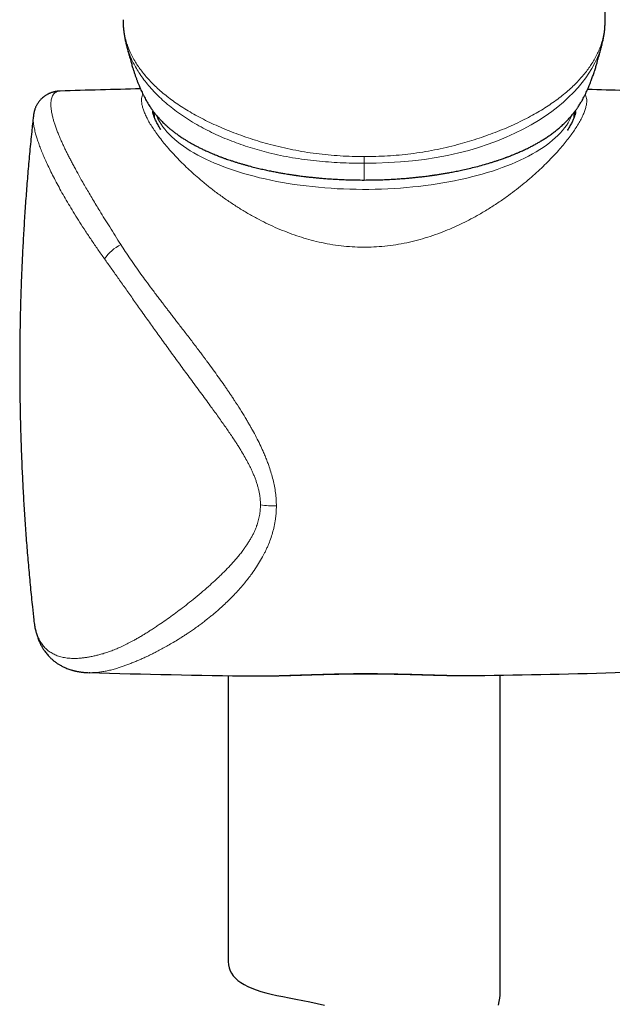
# Model space of a CAD drawing. Header units: millimetres. Extents: x 8 to 1132, y 12 to 2282.
# Tile 42 of 53: x 576 to 608, y 1904 to 1958. Entities that reach past the tile are written whole.
import ezdxf

# ---------------------------------------------------------------- set-up
doc = ezdxf.new("R2010")
doc.units = ezdxf.units.MM

msp = doc.modelspace()

# ---------------------------------------------------------------- linework, layer by layer
at = {"color": 7, "linetype": 'Continuous', "lineweight": 30}
for p, q in [((608.005, 1958.27), (608.005, 1958.274)), ((581.595, 1956.892), (581.594, 1956.898)), ((607.829, 1956.898), (607.828, 1956.893)), ((577.947, 1954.335), (577.944, 1954.335)), ((583.049, 1953.236), (583.049, 1953.233)), ((576.466, 1952.948), (576.467, 1952.952)), ((583.113, 1953.177), (583.125, 1952.919)), ((606.296, 1952.885), (606.31, 1953.177)), ((576.489, 1925.161), (576.491, 1925.149)), ((587.211, 1922.09), (587.211, 1906.311)), ((600.351, 1922.089), (600.463, 1922.088)), ((602.211, 1904.466), (602.211, 1922.112))]:
    msp.add_line(p, q, dxfattribs=at)
at = {"color": 8, "linetype": 'Continuous', "lineweight": 0}
for p, q in [((583.048, 1953.264), (583.049, 1953.236)), ((606.373, 1953.201), (606.372, 1953.26))]:
    msp.add_line(p, q, dxfattribs=at)
at = {"color": 8, "linetype": 'Continuous', "lineweight": 0, "flags": 128}
for points in [[(607.828, 1956.893), (607.8, 1956.779), (607.705, 1956.489), (607.587, 1956.193), (607.444, 1955.891), (607.274, 1955.584), (607.114, 1955.327), (606.934, 1955.067), (606.734, 1954.805), (606.509, 1954.535), (606.262, 1954.265), (605.993, 1953.997), (605.702, 1953.732), (605.391, 1953.47), (605.06, 1953.215), (604.701, 1952.96), (604.322, 1952.713), (603.926, 1952.477), (603.484, 1952.237), (603.025, 1952.01), (602.552, 1951.795), (602.066, 1951.595), (601.55, 1951.403), (601.023, 1951.226), (600.487, 1951.066), (599.943, 1950.924), (599.313, 1950.782), (598.676, 1950.663), (598.034, 1950.564), (597.387, 1950.486), (596.721, 1950.427), (596.052, 1950.387), (595.382, 1950.364), (594.711, 1950.357), (594.711, 1950.357), (594.711, 1950.357)], [(606.176, 1953.007), (606.117, 1952.872), (606.044, 1952.728), (605.961, 1952.584), (605.868, 1952.442), (605.764, 1952.301), (605.651, 1952.161), (605.527, 1952.023), (605.394, 1951.886), (605.251, 1951.751), (605.099, 1951.619), (604.937, 1951.488), (604.766, 1951.359), (604.586, 1951.232), (604.397, 1951.108), (604.2, 1950.986), (603.993, 1950.867), (603.779, 1950.75), (603.556, 1950.636), (603.325, 1950.525), (603.086, 1950.418), (602.84, 1950.313), (602.586, 1950.211), (602.326, 1950.113), (602.058, 1950.018), (601.784, 1949.926), (601.503, 1949.838), (601.217, 1949.753), (600.924, 1949.673), (600.626, 1949.596), (600.322, 1949.522), (600.013, 1949.453), (599.7, 1949.388), (599.382, 1949.326), (599.06, 1949.269), (598.734, 1949.216), (598.404, 1949.167), (598.071, 1949.122), (597.735, 1949.081), (597.396, 1949.045), (597.055, 1949.013), (596.711, 1948.986), (596.366, 1948.962), (596.019, 1948.944), (595.672, 1948.929), (595.323, 1948.919), (594.973, 1948.914), (594.624, 1948.913), (594.275, 1948.916), (593.925, 1948.924), (593.577, 1948.936), (593.23, 1948.952), (592.884, 1948.973), (592.539, 1948.999), (592.197, 1949.029), (591.857, 1949.063), (591.519, 1949.101), (591.185, 1949.144), (590.853, 1949.191), (590.525, 1949.242), (590.201, 1949.297), (589.881, 1949.356), (589.565, 1949.42), (589.254, 1949.487), (588.948, 1949.558), (588.647, 1949.634), (588.352, 1949.713), (588.062, 1949.795), (587.778, 1949.881), (587.501, 1949.971), (587.23, 1950.065), (586.966, 1950.161), (586.709, 1950.261), (586.459, 1950.365), (586.216, 1950.471), (585.981, 1950.581), (585.755, 1950.693), (585.536, 1950.808), (585.325, 1950.926), (585.123, 1951.047), (584.93, 1951.17), (584.745, 1951.295), (584.57, 1951.423), (584.403, 1951.553), (584.246, 1951.685), (584.099, 1951.819), (583.961, 1951.954), (583.832, 1952.092), (583.714, 1952.231), (583.605, 1952.371), (583.507, 1952.513), (583.419, 1952.656), (583.34, 1952.8), (583.273, 1952.945), (583.249, 1953)], [(594.711, 1950.723), (594.711, 1950.674), (594.711, 1950.625), (594.711, 1950.577), (594.711, 1950.53), (594.711, 1950.485), (594.711, 1950.441), (594.711, 1950.398), (594.711, 1950.357)]]:
    msp.add_lwpolyline(points, dxfattribs=at)
at = {"color": 7, "linetype": 'Continuous', "lineweight": 30, "flags": 128}
for points in [[(587.212, 1906.311), (587.223, 1906.141), (587.257, 1905.973), (587.315, 1905.812), (587.392, 1905.666), (587.49, 1905.528), (587.607, 1905.397), (587.749, 1905.271), (587.911, 1905.152), (588.093, 1905.041), (588.293, 1904.939), (588.512, 1904.843), (588.748, 1904.755), (589.009, 1904.671), (589.287, 1904.592), (589.583, 1904.518), (589.896, 1904.448), (590.226, 1904.38), (590.569, 1904.313), (590.939, 1904.243), (591.323, 1904.17), (591.718, 1904.092), (592.119, 1904.007), (592.526, 1903.912)], [(602.116, 1903.917), (602.168, 1904.107), (602.201, 1904.291), (602.211, 1904.466), (602.211, 1904.466)]]:
    msp.add_lwpolyline(points, dxfattribs=at)
at = {"color": 7, "linetype": 'Continuous', "lineweight": 30}
for centre, start, end in [((593.981, 1454.593), 91.33033, 91.83775), ((593.981, 1454.593), 88.26968, 88.50399), ((593.981, 2422.044), 270.78721, 271.73032), ((593.981, 2422.044), 268.34483, 269.3822)]:
    msp.add_arc(centre, 500, start, end, dxfattribs=at)
at = {"color": 8, "linetype": 'Continuous', "lineweight": 0}
for centre, radius, start, end in [((582.411, 1943.707), 2.439, 117.4549, 145.8714), ((589.887, 1938.297), 6.849, 262.4877, 269.8575)]:
    msp.add_arc(centre, radius, start, end, dxfattribs=at)
at = {"color": 7, "linetype": 'Continuous', "lineweight": 30}
for points, knots in [([(608.009, 1958.274), (608.008, 1958.801), (608.007, 1960.084), (608.003, 1962.107), (607.997, 1964.331), (607.99, 1966.503), (607.983, 1968.624), (607.974, 1970.694), (607.965, 1972.727), (607.954, 1974.734), (607.943, 1976.717), (607.931, 1978.674), (607.919, 1980.591), (607.906, 1982.469), (607.893, 1984.308), (607.879, 1986.107), (607.865, 1987.867), (607.851, 1989.588), (607.837, 1991.27), (607.822, 1992.913), (607.807, 1994.517), (607.793, 1996.083), (607.778, 1997.609), (607.764, 1999.057), (607.75, 2000.429), (607.737, 2001.727), (607.723, 2002.992), (607.71, 2004.225), (607.697, 2005.426), (607.684, 2006.63), (607.671, 2007.833), (607.658, 2009.034), (607.644, 2010.198), (607.632, 2011.324), (607.619, 2012.412), (607.607, 2013.463), (607.595, 2014.45), (607.584, 2015.376), (607.574, 2016.241), (607.564, 2017.076), (607.554, 2017.879), (607.545, 2018.652), (607.535, 2019.472), (607.524, 2020.346), (607.512, 2021.285), (607.501, 2022.225), (607.489, 2023.171), (607.477, 2024.125), (607.465, 2025.085), (607.453, 2026.052), (607.437, 2027.307), (607.417, 2028.854), (607.393, 2030.698), (607.369, 2032.564), (607.345, 2034.452), (607.32, 2036.361), (607.295, 2038.293), (607.274, 2039.922), (607.257, 2041.247), (607.244, 2042.263), (607.231, 2043.283), (607.218, 2044.309), (607.204, 2045.342), (607.191, 2046.37), (607.178, 2047.4), (607.165, 2048.437), (607.151, 2049.501), (607.137, 2050.592), (607.123, 2051.733), (607.108, 2052.925), (607.093, 2054.168), (607.077, 2055.44), (607.061, 2056.741), (607.045, 2058.071), (607.029, 2059.401), (607.014, 2060.732), (606.998, 2062.062), (606.983, 2063.416), (606.967, 2064.794), (606.952, 2066.195), (606.937, 2067.568), (606.927, 2068.472), (606.923, 2068.903)], [0, 0, 0, 0, 0.013504, 0.032863, 0.051916, 0.070661, 0.088772, 0.106583, 0.124095, 0.141306, 0.158558, 0.175495, 0.192116, 0.208422, 0.22441, 0.240081, 0.255434, 0.270468, 0.285183, 0.299579, 0.313655, 0.327411, 0.340847, 0.353961, 0.365701, 0.37717, 0.38837, 0.399299, 0.409958, 0.420346, 0.431371, 0.442073, 0.452452, 0.46251, 0.472245, 0.481657, 0.490748, 0.498797, 0.506575, 0.514082, 0.521318, 0.528283, 0.534977, 0.543527, 0.551962, 0.560471, 0.569053, 0.57771, 0.58644, 0.595245, 0.604122, 0.620752, 0.637633, 0.654767, 0.672152, 0.689788, 0.707676, 0.725813, 0.735221, 0.744695, 0.754235, 0.76384, 0.773511, 0.783307, 0.792815, 0.802598, 0.812654, 0.822985, 0.833589, 0.845135, 0.856989, 0.86915, 0.881618, 0.894394, 0.907476, 0.920092, 0.93298, 0.946141, 0.959573, 0.973278, 0.987255, 1, 1, 1, 1]), ([(581.414, 1958.273), (581.415, 1958.215), (581.415, 1958.087), (581.426, 1957.884), (581.445, 1957.668), (581.474, 1957.452), (581.511, 1957.238), (581.55, 1957.052), (581.581, 1956.936), (581.593, 1956.891)], [0, 0, 0, 0, 0.131375, 0.291223, 0.448813, 0.603637, 0.755928, 0.905927, 1, 1, 1, 1]), ([(607.83, 1956.892), (607.844, 1956.943), (607.875, 1957.064), (607.915, 1957.254), (607.95, 1957.461), (607.977, 1957.669), (607.996, 1957.878), (608.007, 1958.079), (608.008, 1958.208), (608.009, 1958.27)], [0, 0, 0, 0, 0.108987, 0.2553, 0.403421, 0.553557, 0.705919, 0.860718, 1, 1, 1, 1]), ([(581.59, 1956.897), (581.607, 1956.833), (581.642, 1956.697), (581.696, 1956.497), (581.747, 1956.307), (581.793, 1956.141), (581.834, 1955.999), (581.87, 1955.873), (581.905, 1955.757), (581.944, 1955.628), (581.99, 1955.481), (582.045, 1955.313), (582.093, 1955.172), (582.133, 1955.061), (582.16, 1954.985), (582.187, 1954.913), (582.216, 1954.836), (582.257, 1954.73), (582.31, 1954.6), (582.371, 1954.458), (582.429, 1954.329), (582.49, 1954.199), (582.554, 1954.069), (582.622, 1953.94), (582.685, 1953.825), (582.75, 1953.714), (582.818, 1953.603), (582.887, 1953.495), (582.942, 1953.413), (582.981, 1953.357), (583.009, 1953.317), (583.043, 1953.27), (583.085, 1953.212), (583.154, 1953.123), (583.24, 1953.015), (583.338, 1952.9), (583.428, 1952.8), (583.517, 1952.705), (583.607, 1952.614), (583.696, 1952.527), (583.793, 1952.437), (583.902, 1952.339), (584.032, 1952.229), (584.174, 1952.115), (584.33, 1951.997), (584.496, 1951.878), (584.665, 1951.764), (584.831, 1951.658), (584.988, 1951.562), (585.142, 1951.472), (585.301, 1951.384), (585.465, 1951.297), (585.638, 1951.208), (585.825, 1951.117), (586.001, 1951.036), (586.161, 1950.965), (586.298, 1950.905), (586.434, 1950.849), (586.56, 1950.798), (586.669, 1950.755), (586.761, 1950.72), (586.835, 1950.692), (586.903, 1950.667), (586.977, 1950.64), (587.071, 1950.606), (587.187, 1950.565), (587.327, 1950.517), (587.487, 1950.464), (587.662, 1950.409), (587.84, 1950.354), (588.017, 1950.302), (588.192, 1950.253), (588.41, 1950.193), (588.671, 1950.126), (588.972, 1950.054), (589.259, 1949.989), (589.533, 1949.931), (589.79, 1949.88), (590.029, 1949.835), (590.234, 1949.799), (590.406, 1949.77), (590.548, 1949.748), (590.675, 1949.728), (590.785, 1949.711), (590.866, 1949.7), (590.921, 1949.692), (590.965, 1949.685), (591.027, 1949.677), (591.117, 1949.664), (591.239, 1949.648), (591.393, 1949.629), (591.578, 1949.607), (591.787, 1949.583), (592.016, 1949.56), (592.265, 1949.536), (592.54, 1949.513), (592.842, 1949.491), (593.169, 1949.471), (593.519, 1949.454), (593.894, 1949.441), (594.294, 1949.432), (594.57, 1949.43), (594.711, 1949.43)], [0, 0, 0, 0, 0.012766, 0.026678, 0.038836, 0.049252, 0.057939, 0.0651, 0.071817, 0.078276, 0.087509, 0.096864, 0.106492, 0.111059, 0.11535, 0.119224, 0.123141, 0.128223, 0.136973, 0.145172, 0.152714, 0.159768, 0.168591, 0.17692, 0.184786, 0.191699, 0.200422, 0.208807, 0.215837, 0.219239, 0.222225, 0.226204, 0.231309, 0.237539, 0.250193, 0.26088, 0.270214, 0.279849, 0.290038, 0.299342, 0.308074, 0.319807, 0.332607, 0.346707, 0.361301, 0.376466, 0.39168, 0.405861, 0.418868, 0.431251, 0.443978, 0.457066, 0.469953, 0.484004, 0.499221, 0.508733, 0.51865, 0.528525, 0.537198, 0.544751, 0.550992, 0.555922, 0.559759, 0.564536, 0.570752, 0.578406, 0.587499, 0.598031, 0.609474, 0.620706, 0.631691, 0.642428, 0.652917, 0.671502, 0.689254, 0.706173, 0.721762, 0.736519, 0.750018, 0.762161, 0.770898, 0.778768, 0.785771, 0.791908, 0.796898, 0.799119, 0.800968, 0.804235, 0.80919, 0.815831, 0.824159, 0.834174, 0.845876, 0.857792, 0.871061, 0.885681, 0.90165, 0.918967, 0.937284, 0.956898, 0.977804, 1, 1, 1, 1]), ([(594.711, 1949.43), (594.856, 1949.431), (595.136, 1949.432), (595.542, 1949.441), (595.923, 1949.455), (596.276, 1949.473), (596.601, 1949.493), (596.898, 1949.515), (597.168, 1949.537), (597.411, 1949.56), (597.638, 1949.584), (597.845, 1949.607), (598.03, 1949.629), (598.183, 1949.648), (598.303, 1949.664), (598.39, 1949.676), (598.448, 1949.684), (598.489, 1949.69), (598.525, 1949.695), (598.568, 1949.701), (598.619, 1949.709), (598.719, 1949.723), (598.877, 1949.748), (599.091, 1949.782), (599.328, 1949.823), (599.585, 1949.871), (599.865, 1949.926), (600.177, 1949.991), (600.518, 1950.069), (600.887, 1950.16), (601.269, 1950.262), (601.586, 1950.355), (601.834, 1950.432), (602.003, 1950.487), (602.156, 1950.538), (602.286, 1950.583), (602.393, 1950.621), (602.478, 1950.651), (602.547, 1950.677), (602.616, 1950.703), (602.697, 1950.733), (602.797, 1950.772), (602.914, 1950.819), (603.048, 1950.873), (603.188, 1950.932), (603.361, 1951.008), (603.556, 1951.097), (603.766, 1951.199), (603.959, 1951.297), (604.14, 1951.394), (604.316, 1951.492), (604.489, 1951.594), (604.668, 1951.705), (604.854, 1951.828), (605.041, 1951.959), (605.22, 1952.093), (605.369, 1952.211), (605.49, 1952.314), (605.587, 1952.399), (605.68, 1952.483), (605.775, 1952.574), (605.865, 1952.663), (605.949, 1952.75), (606.026, 1952.834), (606.106, 1952.925), (606.194, 1953.029), (606.278, 1953.134), (606.348, 1953.227), (606.398, 1953.295), (606.437, 1953.35), (606.477, 1953.408), (606.524, 1953.478), (606.579, 1953.563), (606.636, 1953.653), (606.688, 1953.74), (606.742, 1953.834), (606.801, 1953.94), (606.869, 1954.069), (606.933, 1954.199), (606.994, 1954.329), (607.052, 1954.458), (607.113, 1954.6), (607.17, 1954.741), (607.218, 1954.866), (607.259, 1954.976), (607.298, 1955.083), (607.338, 1955.197), (607.377, 1955.312), (607.414, 1955.425), (607.45, 1955.535), (607.483, 1955.642), (607.514, 1955.745), (607.545, 1955.848), (607.577, 1955.957), (607.611, 1956.078), (607.65, 1956.215), (607.693, 1956.371), (607.74, 1956.545), (607.787, 1956.723), (607.818, 1956.842), (607.833, 1956.898)], [0, 0, 0, 0, 0.022587, 0.043838, 0.063748, 0.082315, 0.099535, 0.115136, 0.129435, 0.142432, 0.154124, 0.165825, 0.17584, 0.184168, 0.190809, 0.195326, 0.198489, 0.200329, 0.202091, 0.204416, 0.2073, 0.210563, 0.220936, 0.233367, 0.246206, 0.260689, 0.276747, 0.293858, 0.314524, 0.336417, 0.359535, 0.383879, 0.395207, 0.406461, 0.416399, 0.424899, 0.431962, 0.437587, 0.441775, 0.44593, 0.451397, 0.458176, 0.466266, 0.475667, 0.485942, 0.495868, 0.512971, 0.528657, 0.54293, 0.557482, 0.571586, 0.585429, 0.600435, 0.616897, 0.633899, 0.650561, 0.666685, 0.677091, 0.68665, 0.695985, 0.705536, 0.71609, 0.724746, 0.733099, 0.741463, 0.751198, 0.762468, 0.770202, 0.776109, 0.780224, 0.784508, 0.790089, 0.796459, 0.803489, 0.809932, 0.815207, 0.823073, 0.831403, 0.840225, 0.84728, 0.854822, 0.863021, 0.87177, 0.878625, 0.884004, 0.890125, 0.896607, 0.903047, 0.909355, 0.915505, 0.921719, 0.927493, 0.933475, 0.939697, 0.946925, 0.955533, 0.965344, 0.976507, 0.989028, 1, 1, 1, 1]), ([(577.946, 1954.336), (577.915, 1954.335), (577.858, 1954.332), (577.782, 1954.324), (577.723, 1954.315), (577.678, 1954.307), (577.638, 1954.299), (577.591, 1954.288), (577.535, 1954.273), (577.471, 1954.253), (577.408, 1954.231), (577.352, 1954.208), (577.303, 1954.185), (577.254, 1954.161), (577.201, 1954.132), (577.142, 1954.097), (577.086, 1954.059), (577.038, 1954.024), (577.002, 1953.994), (576.972, 1953.969), (576.942, 1953.942), (576.905, 1953.907), (576.858, 1953.858), (576.805, 1953.797), (576.751, 1953.728), (576.702, 1953.655), (576.659, 1953.584), (576.622, 1953.512), (576.591, 1953.444), (576.565, 1953.38), (576.547, 1953.328), (576.533, 1953.285), (576.521, 1953.247), (576.508, 1953.197), (576.493, 1953.131), (576.477, 1953.047), (576.469, 1952.984), (576.464, 1952.949)], [0, 0, 0, 0, 0.043441, 0.078915, 0.10637, 0.125769, 0.142145, 0.161575, 0.188431, 0.219412, 0.249139, 0.275049, 0.297492, 0.318181, 0.343637, 0.374257, 0.404227, 0.42879, 0.448515, 0.463399, 0.476767, 0.499441, 0.528178, 0.562936, 0.601666, 0.639793, 0.677131, 0.712274, 0.748008, 0.778706, 0.809837, 0.826077, 0.843522, 0.868776, 0.903328, 0.947101, 1, 1, 1, 1]), ([(583.502, 1952.211), (583.496, 1952.219), (583.463, 1952.269), (583.409, 1952.356), (583.341, 1952.471), (583.282, 1952.578), (583.229, 1952.68), (583.184, 1952.776), (583.145, 1952.866), (583.114, 1952.948), (583.089, 1953.021), (583.071, 1953.086), (583.058, 1953.14), (583.05, 1953.187), (583.047, 1953.219), (583.046, 1953.232), (583.046, 1953.236)], [0, 0, 0, 0, 0.016887, 0.10181, 0.185116, 0.266763, 0.34847, 0.431005, 0.512692, 0.593134, 0.671954, 0.748808, 0.823402, 0.895647, 0.970723, 1, 1, 1, 1]), ([(576.465, 1952.948), (576.434, 1952.663), (576.364, 1952.015), (576.265, 1951.004), (576.167, 1949.914), (576.079, 1948.823), (576, 1947.731), (575.931, 1946.638), (575.871, 1945.544), (575.82, 1944.45), (575.779, 1943.355), (575.748, 1942.26), (575.726, 1941.165), (575.713, 1940.07), (575.71, 1938.975), (575.716, 1937.879), (575.732, 1936.785), (575.757, 1935.69), (575.792, 1934.596), (575.836, 1933.503), (575.89, 1932.411), (575.953, 1931.319), (576.026, 1930.228), (576.107, 1929.139), (576.199, 1928.051), (576.299, 1926.964), (576.396, 1926), (576.463, 1925.4), (576.49, 1925.161)], [0, 0, 0, 0, 0.030921, 0.070245, 0.109573, 0.148902, 0.188232, 0.227562, 0.266893, 0.306222, 0.34555, 0.384876, 0.424199, 0.463518, 0.502834, 0.542144, 0.581449, 0.620748, 0.66004, 0.699324, 0.7386, 0.777867, 0.817125, 0.856373, 0.89561, 0.934835, 0.974048, 1, 1, 1, 1]), ([(606.375, 1953.202), (606.374, 1953.192), (606.373, 1953.172), (606.367, 1953.132), (606.358, 1953.083), (606.344, 1953.027), (606.324, 1952.962), (606.298, 1952.889), (606.266, 1952.807), (606.226, 1952.719), (606.18, 1952.624), (606.127, 1952.522), (606.066, 1952.415), (605.998, 1952.302), (605.948, 1952.221), (605.918, 1952.178), (605.917, 1952.175)], [0, 0, 0, 0, 0.064552, 0.140365, 0.207719, 0.278138, 0.354538, 0.431515, 0.509266, 0.587912, 0.667545, 0.748237, 0.830323, 0.911393, 0.99453, 1, 1, 1, 1]), ([(576.488, 1925.161), (576.495, 1925.106), (576.508, 1924.996), (576.53, 1924.86), (576.553, 1924.736), (576.579, 1924.618), (576.605, 1924.511), (576.634, 1924.406), (576.667, 1924.296), (576.707, 1924.18), (576.75, 1924.067), (576.793, 1923.964), (576.837, 1923.869), (576.882, 1923.781), (576.921, 1923.707), (576.958, 1923.644), (576.994, 1923.584), (577.038, 1923.515), (577.095, 1923.432), (577.163, 1923.341), (577.237, 1923.25), (577.307, 1923.172), (577.373, 1923.104), (577.453, 1923.026), (577.554, 1922.935), (577.681, 1922.836), (577.814, 1922.744), (577.931, 1922.673), (578.032, 1922.618), (578.118, 1922.574), (578.212, 1922.531), (578.313, 1922.488), (578.418, 1922.449), (578.511, 1922.418), (578.587, 1922.395), (578.644, 1922.379), (578.696, 1922.366), (578.744, 1922.354), (578.796, 1922.342), (578.856, 1922.329), (578.923, 1922.316), (578.994, 1922.303), (579.067, 1922.292), (579.139, 1922.282), (579.214, 1922.274), (579.298, 1922.266), (579.408, 1922.257), (579.493, 1922.254), (579.538, 1922.252)], [0, 0, 0, 0, 0.028911, 0.058338, 0.086609, 0.112058, 0.134755, 0.154935, 0.179974, 0.2069, 0.233069, 0.257038, 0.278249, 0.300343, 0.320408, 0.332426, 0.347435, 0.365492, 0.385505, 0.413038, 0.438871, 0.461781, 0.481671, 0.500524, 0.534239, 0.57051, 0.605521, 0.640445, 0.65979, 0.680761, 0.703488, 0.727653, 0.752847, 0.777023, 0.792093, 0.804499, 0.815573, 0.826468, 0.837355, 0.850634, 0.866876, 0.882379, 0.896462, 0.911406, 0.928591, 0.948389, 0.972137, 1, 1, 1, 1]), ([(588.59, 1922.074), (588.664, 1922.073), (588.782, 1922.071), (588.906, 1922.072), (588.952, 1922.072)], [0, 0, 0, 0, 0.628502, 1, 1, 1, 1]), ([(588.958, 1922.072), (589.016, 1922.072), (589.166, 1922.072), (589.416, 1922.075), (589.705, 1922.08), (589.997, 1922.086), (590.29, 1922.093), (590.584, 1922.102), (590.88, 1922.111), (591.175, 1922.12), (591.468, 1922.13), (591.761, 1922.139), (592.054, 1922.148), (592.348, 1922.156), (592.645, 1922.164), (592.942, 1922.171), (593.239, 1922.177), (593.535, 1922.183), (593.831, 1922.187), (594.124, 1922.191), (594.416, 1922.193), (594.704, 1922.195), (594.991, 1922.194), (595.277, 1922.193), (595.565, 1922.191), (595.855, 1922.187), (596.148, 1922.183), (596.441, 1922.177), (596.735, 1922.171), (597.029, 1922.164), (597.323, 1922.157), (597.614, 1922.149), (597.903, 1922.141), (598.19, 1922.133), (598.476, 1922.125), (598.764, 1922.117), (599.052, 1922.109), (599.34, 1922.102), (599.627, 1922.096), (599.913, 1922.092), (600.148, 1922.089), (600.286, 1922.089), (600.331, 1922.089)], [0, 0, 0, 0, 0.017138, 0.045169, 0.073039, 0.100631, 0.127904, 0.154961, 0.181715, 0.208088, 0.23403, 0.259446, 0.284696, 0.309911, 0.335051, 0.360083, 0.384971, 0.409684, 0.434193, 0.458471, 0.482496, 0.506249, 0.529771, 0.553287, 0.577083, 0.601157, 0.625488, 0.650047, 0.674806, 0.69973, 0.724782, 0.749923, 0.775111, 0.800302, 0.825532, 0.851649, 0.877988, 0.904676, 0.931695, 0.959025, 0.986641, 1, 1, 1, 1]), ([(600.469, 1922.089), (600.589, 1922.089), (600.719, 1922.088), (600.842, 1922.091), (600.851, 1922.091)], [0, 0, 0, 0, 0.925425, 1, 1, 1, 1])]:
    msp.add_open_spline(points, degree=3, knots=knots, dxfattribs=at)
at = {"color": 8, "linetype": 'Continuous', "lineweight": 0}
for points, knots in [([(581.416, 1958.274), (581.415, 1958.225), (581.414, 1958.064), (581.437, 1957.783), (581.491, 1957.431), (581.572, 1957.1), (581.674, 1956.793), (581.789, 1956.511), (581.929, 1956.224), (582.086, 1955.949), (582.256, 1955.687), (582.436, 1955.438), (582.638, 1955.187), (582.864, 1954.932), (583.115, 1954.675), (583.388, 1954.419), (583.685, 1954.165), (584.003, 1953.915), (584.346, 1953.667), (584.713, 1953.423), (585.104, 1953.183), (585.52, 1952.949), (585.961, 1952.72), (586.424, 1952.499), (586.902, 1952.288), (587.398, 1952.086), (587.912, 1951.893), (588.443, 1951.71), (588.983, 1951.542), (589.553, 1951.381), (590.154, 1951.231), (590.785, 1951.095), (591.421, 1950.979), (592.067, 1950.883), (592.721, 1950.81), (593.383, 1950.759), (594.047, 1950.729), (594.49, 1950.725), (594.711, 1950.723)], [0, 0, 0, 0, 0.0166987, 0.0542312, 0.0917772, 0.1293035, 0.1580331, 0.1867891, 0.2155365, 0.2442541, 0.2681415, 0.29204, 0.3159244, 0.3403367, 0.3647652, 0.3891742, 0.4135222, 0.437889, 0.4622368, 0.4873056, 0.5123961, 0.5374666, 0.5636594, 0.5898888, 0.6161242, 0.6423251, 0.6695564, 0.6968145, 0.7240782, 0.7513171, 0.7820213, 0.8127508, 0.8434835, 0.8741921, 0.9056307, 0.9370898, 0.9685542, 1, 1, 1, 1]), ([(594.711, 1950.723), (594.927, 1950.725), (595.358, 1950.729), (596.004, 1950.757), (596.648, 1950.805), (597.295, 1950.875), (597.943, 1950.969), (598.592, 1951.085), (599.234, 1951.223), (599.837, 1951.372), (600.399, 1951.53), (600.921, 1951.691), (601.435, 1951.866), (601.946, 1952.055), (602.452, 1952.259), (602.95, 1952.477), (603.433, 1952.706), (603.882, 1952.938), (604.297, 1953.171), (604.678, 1953.403), (605.044, 1953.644), (605.392, 1953.894), (605.721, 1954.151), (606.022, 1954.408), (606.295, 1954.663), (606.542, 1954.914), (606.768, 1955.167), (606.973, 1955.421), (607.159, 1955.675), (607.331, 1955.939), (607.487, 1956.211), (607.625, 1956.491), (607.739, 1956.767), (607.842, 1957.073), (607.927, 1957.407), (607.984, 1957.766), (608.009, 1958.055), (608.006, 1958.219), (608.005, 1958.27)], [0, 0, 0, 0, 0.030617, 0.061252, 0.091882, 0.122493, 0.15377, 0.185072, 0.216372, 0.247644, 0.273982, 0.300342, 0.326697, 0.353029, 0.380279, 0.407566, 0.434847, 0.462087, 0.48645, 0.51083, 0.535191, 0.560272, 0.585374, 0.610455, 0.634335, 0.658233, 0.682116, 0.706565, 0.73103, 0.755483, 0.783525, 0.811595, 0.839673, 0.867726, 0.906048, 0.944392, 0.982721, 1, 1, 1, 1]), ([(594.711, 1950.357), (594.711, 1950.357), (594.492, 1950.357), (594.053, 1950.361), (593.395, 1950.383), (592.738, 1950.421), (592.079, 1950.478), (591.418, 1950.556), (590.757, 1950.657), (590.102, 1950.78), (589.494, 1950.917), (588.932, 1951.065), (588.415, 1951.218), (587.907, 1951.388), (587.403, 1951.574), (586.905, 1951.777), (586.415, 1951.998), (585.94, 1952.233), (585.473, 1952.487), (585.016, 1952.762), (584.574, 1953.057), (584.159, 1953.365), (583.773, 1953.681), (583.42, 1954), (583.102, 1954.322), (582.817, 1954.642), (582.562, 1954.962), (582.337, 1955.279), (582.142, 1955.589), (581.975, 1955.891), (581.835, 1956.186), (581.72, 1956.475), (581.639, 1956.711), (581.606, 1956.847), (581.595, 1956.892)], [0, 0, 0, 0, 0.000003, 0.035585, 0.071185, 0.106779, 0.142353, 0.1787, 0.215079, 0.251453, 0.287792, 0.317629, 0.347492, 0.37735, 0.407182, 0.438026, 0.468911, 0.499788, 0.530623, 0.563636, 0.596753, 0.629901, 0.663012, 0.69602, 0.7283, 0.760664, 0.79307, 0.82546, 0.857761, 0.889469, 0.92121, 0.952961, 0.98468, 1, 1, 1, 1]), ([(577.944, 1954.335), (577.941, 1954.336), (577.914, 1954.336), (577.867, 1954.329), (577.804, 1954.316), (577.747, 1954.295), (577.682, 1954.261), (577.614, 1954.208), (577.55, 1954.128), (577.499, 1954.03), (577.462, 1953.915), (577.438, 1953.783), (577.429, 1953.631), (577.435, 1953.461), (577.456, 1953.274), (577.492, 1953.071), (577.54, 1952.865), (577.597, 1952.66), (577.662, 1952.457), (577.738, 1952.242), (577.825, 1952.016), (577.923, 1951.777), (578.022, 1951.552), (578.118, 1951.342), (578.209, 1951.151), (578.305, 1950.953), (578.407, 1950.749), (578.515, 1950.538), (578.629, 1950.321), (578.749, 1950.097), (578.882, 1949.854), (579.029, 1949.589), (579.193, 1949.301), (579.365, 1949.003), (579.545, 1948.694), (579.735, 1948.375), (579.928, 1948.054), (580.146, 1947.695), (580.393, 1947.294), (580.676, 1946.839), (580.974, 1946.364), (581.181, 1946.037), (581.286, 1945.871)], [0, 0, 0, 0, 0.002447, 0.021752, 0.040787, 0.059556, 0.078062, 0.109442, 0.140409, 0.170983, 0.201181, 0.231024, 0.261813, 0.292429, 0.322897, 0.353238, 0.383479, 0.408289, 0.43329, 0.458497, 0.483924, 0.509585, 0.535493, 0.554071, 0.572834, 0.591789, 0.610939, 0.63029, 0.649844, 0.669606, 0.689579, 0.713214, 0.737267, 0.761745, 0.786652, 0.811995, 0.837776, 0.861938, 0.895021, 0.929054, 0.964045, 1, 1, 1, 1]), ([(606.904, 1954.143), (606.911, 1954.133), (606.94, 1954.091), (606.97, 1953.998), (606.993, 1953.866), (606.991, 1953.71), (606.965, 1953.531), (606.911, 1953.328), (606.828, 1953.105), (606.716, 1952.861), (606.575, 1952.598), (606.411, 1952.329), (606.227, 1952.055), (606.027, 1951.781), (605.805, 1951.496), (605.559, 1951.202), (605.291, 1950.899), (604.995, 1950.585), (604.671, 1950.259), (604.319, 1949.924), (603.943, 1949.587), (603.544, 1949.249), (603.123, 1948.913), (602.663, 1948.567), (602.164, 1948.216), (601.621, 1947.864), (601.1, 1947.553), (600.607, 1947.281), (600.146, 1947.046), (599.674, 1946.826), (599.173, 1946.613), (598.642, 1946.413), (598.082, 1946.229), (597.505, 1946.068), (596.913, 1945.935), (596.307, 1945.831), (595.701, 1945.761), (595.098, 1945.725), (594.499, 1945.721), (593.893, 1945.75), (593.284, 1945.813), (592.674, 1945.91), (592.087, 1946.036), (591.525, 1946.185), (590.989, 1946.354), (590.458, 1946.545), (589.936, 1946.759), (589.422, 1946.993), (588.897, 1947.255), (588.366, 1947.547), (587.83, 1947.868), (587.309, 1948.205), (586.805, 1948.557), (586.32, 1948.921), (585.884, 1949.27), (585.495, 1949.601), (585.148, 1949.911), (584.819, 1950.222), (584.504, 1950.535), (584.205, 1950.849), (583.924, 1951.162), (583.664, 1951.469), (583.43, 1951.766), (583.221, 1952.051), (583.036, 1952.323), (582.874, 1952.585), (582.735, 1952.837), (582.621, 1953.076), (582.534, 1953.297), (582.473, 1953.499), (582.438, 1953.682), (582.427, 1953.849), (582.444, 1953.997), (582.472, 1954.101), (582.502, 1954.148), (582.51, 1954.16)], [0, 0, 0, 0, 0.003937, 0.016671, 0.029403, 0.042119, 0.055997, 0.069887, 0.083765, 0.098084, 0.112415, 0.126735, 0.139728, 0.15273, 0.165724, 0.179019, 0.192321, 0.205617, 0.219884, 0.23416, 0.248428, 0.262999, 0.277577, 0.292148, 0.308607, 0.325078, 0.341536, 0.354213, 0.366902, 0.37959, 0.392266, 0.406317, 0.420377, 0.434426, 0.448888, 0.463362, 0.477822, 0.491851, 0.505893, 0.519923, 0.534449, 0.54899, 0.563518, 0.576895, 0.590282, 0.603661, 0.617346, 0.63104, 0.644726, 0.660363, 0.67601, 0.691648, 0.707653, 0.723668, 0.739673, 0.752875, 0.766089, 0.779303, 0.792504, 0.80618, 0.819874, 0.833566, 0.847241, 0.860529, 0.873827, 0.887114, 0.900766, 0.914428, 0.928079, 0.94141, 0.954752, 0.968083, 0.981799, 0.995526, 1, 1, 1, 1]), ([(580.392, 1945.075), (580.267, 1945.251), (580.02, 1945.6), (579.67, 1946.112), (579.339, 1946.609), (579.027, 1947.09), (578.737, 1947.553), (578.468, 1947.997), (578.219, 1948.422), (577.987, 1948.831), (577.772, 1949.225), (577.574, 1949.605), (577.392, 1949.969), (577.228, 1950.315), (577.08, 1950.643), (576.971, 1950.901), (576.892, 1951.097), (576.837, 1951.238), (576.787, 1951.374), (576.74, 1951.506), (576.697, 1951.633), (576.657, 1951.755), (576.622, 1951.873), (576.573, 1952.045), (576.52, 1952.259), (576.477, 1952.502), (576.456, 1952.715), (576.454, 1952.863), (576.464, 1952.932), (576.466, 1952.948)], [0, 0, 0, 0, 0.051351, 0.101691, 0.151048, 0.199448, 0.246923, 0.29268, 0.337607, 0.381738, 0.425109, 0.468527, 0.511237, 0.553285, 0.594716, 0.635577, 0.655451, 0.675206, 0.694847, 0.714382, 0.733817, 0.753157, 0.77241, 0.791582, 0.840137, 0.888566, 0.936967, 0.985437, 1, 1, 1, 1]), ([(594.711, 1949.431), (594.711, 1949.431), (594.711, 1949.431), (594.711, 1949.444), (594.711, 1949.474), (594.711, 1949.521), (594.711, 1949.603), (594.711, 1949.731), (594.711, 1949.91), (594.711, 1950.122), (594.711, 1950.274), (594.711, 1950.357)], [0, 0, 0, 0, 0.0100318, 0.0612604, 0.1137921, 0.1877863, 0.2618914, 0.4136416, 0.5959297, 0.7787545, 1, 1, 1, 1]), ([(581.286, 1945.871), (581.369, 1945.743), (581.538, 1945.481), (581.808, 1945.08), (582.096, 1944.663), (582.386, 1944.256), (582.688, 1943.843), (583.003, 1943.418), (583.257, 1943.081), (583.431, 1942.852), (583.515, 1942.741), (583.591, 1942.642), (583.658, 1942.554), (583.716, 1942.478), (583.776, 1942.4), (583.863, 1942.288), (583.978, 1942.137), (584.126, 1941.945), (584.287, 1941.736), (584.461, 1941.51), (584.648, 1941.268), (584.846, 1941.01), (585.047, 1940.748), (585.252, 1940.479), (585.452, 1940.215), (585.645, 1939.959), (585.803, 1939.75), (585.927, 1939.583), (586.002, 1939.482), (586.05, 1939.418), (586.073, 1939.387), (586.096, 1939.356), (586.118, 1939.326), (586.139, 1939.297), (586.252, 1939.143), (586.451, 1938.871), (586.727, 1938.485), (586.944, 1938.178), (587.105, 1937.945), (587.216, 1937.782), (587.326, 1937.62), (587.442, 1937.447), (587.627, 1937.168), (587.869, 1936.791), (588.084, 1936.443), (588.215, 1936.222), (588.274, 1936.122), (588.332, 1936.024), (588.388, 1935.926), (588.443, 1935.83), (588.497, 1935.734), (588.606, 1935.537), (588.764, 1935.241), (588.96, 1934.849), (589.1, 1934.549), (589.192, 1934.338), (589.244, 1934.214), (589.295, 1934.092), (589.343, 1933.97), (589.389, 1933.85), (589.432, 1933.732), (589.503, 1933.531), (589.593, 1933.251), (589.69, 1932.893), (589.769, 1932.533), (589.826, 1932.172), (589.863, 1931.806), (589.868, 1931.567), (589.87, 1931.448)], [0, 0, 0, 0, 0.028756, 0.058651, 0.089696, 0.12182, 0.149414, 0.181834, 0.216425, 0.22449, 0.232665, 0.240949, 0.246549, 0.252033, 0.257816, 0.263899, 0.276884, 0.291054, 0.306407, 0.322945, 0.340669, 0.359578, 0.379323, 0.39792, 0.418101, 0.436512, 0.453151, 0.463162, 0.472401, 0.474693, 0.476932, 0.479118, 0.481252, 0.483332, 0.485359, 0.513979, 0.54114, 0.566846, 0.578459, 0.58975, 0.600717, 0.612047, 0.625553, 0.658169, 0.689151, 0.695883, 0.702534, 0.709104, 0.715592, 0.722, 0.728327, 0.734574, 0.761044, 0.7865, 0.810964, 0.818984, 0.826895, 0.834698, 0.842395, 0.849987, 0.857476, 0.864862, 0.887831, 0.910129, 0.931808, 0.954823, 0.977527, 1, 1, 1, 1]), ([(588.992, 1931.506), (588.991, 1931.566), (588.989, 1931.685), (588.974, 1931.865), (588.95, 1932.048), (588.917, 1932.233), (588.875, 1932.418), (588.824, 1932.604), (588.764, 1932.791), (588.695, 1932.982), (588.618, 1933.174), (588.538, 1933.358), (588.456, 1933.533), (588.371, 1933.705), (588.255, 1933.927), (588.1, 1934.204), (587.954, 1934.451), (587.849, 1934.621), (587.792, 1934.712), (587.734, 1934.804), (587.675, 1934.896), (587.614, 1934.99), (587.519, 1935.136), (587.385, 1935.336), (587.21, 1935.593), (587.025, 1935.859), (586.832, 1936.133), (586.629, 1936.416), (586.426, 1936.697), (586.202, 1937.005), (585.958, 1937.338), (585.687, 1937.707), (585.409, 1938.085), (585.047, 1938.576), (584.606, 1939.176), (584.087, 1939.887), (583.664, 1940.472), (583.333, 1940.931), (583.098, 1941.259), (582.866, 1941.584), (582.627, 1941.92), (582.317, 1942.356), (581.946, 1942.88), (581.528, 1943.472), (581.131, 1944.034), (580.753, 1944.568), (580.511, 1944.908), (580.392, 1945.075)], [0, 0, 0, 0, 0.011781, 0.023644, 0.03562, 0.047737, 0.060024, 0.072123, 0.084533, 0.097275, 0.11037, 0.123255, 0.134661, 0.146449, 0.158626, 0.181023, 0.204681, 0.211089, 0.217586, 0.224172, 0.230848, 0.237614, 0.24447, 0.262538, 0.281324, 0.300834, 0.321071, 0.342038, 0.363738, 0.383712, 0.41066, 0.438239, 0.466451, 0.495299, 0.548409, 0.601138, 0.654753, 0.679855, 0.704506, 0.728708, 0.753321, 0.780506, 0.827702, 0.873203, 0.917053, 0.9593, 1, 1, 1, 1]), ([(576.491, 1925.149), (576.5, 1925.077), (576.519, 1924.916), (576.571, 1924.668), (576.646, 1924.404), (576.749, 1924.149), (576.874, 1923.919), (576.997, 1923.75), (577.106, 1923.627), (577.195, 1923.541), (577.289, 1923.462), (577.388, 1923.389), (577.494, 1923.323), (577.606, 1923.264), (577.723, 1923.212), (577.89, 1923.15), (578.114, 1923.09), (578.408, 1923.048), (578.726, 1923.034), (579.013, 1923.047), (579.259, 1923.073), (579.455, 1923.102), (579.658, 1923.138), (579.867, 1923.183), (580.083, 1923.237), (580.321, 1923.303), (580.579, 1923.385), (580.854, 1923.486), (581.132, 1923.601), (581.415, 1923.73), (581.7, 1923.872), (581.956, 1924.008), (582.179, 1924.133), (582.374, 1924.245), (582.573, 1924.364), (582.777, 1924.49), (582.984, 1924.621), (583.196, 1924.759), (583.458, 1924.935), (583.772, 1925.152), (584.139, 1925.415), (584.511, 1925.691), (584.893, 1925.985), (585.294, 1926.304), (585.708, 1926.646), (586.106, 1926.989), (586.373, 1927.231), (586.518, 1927.364), (586.562, 1927.405), (586.605, 1927.446), (586.648, 1927.487), (586.691, 1927.528), (586.836, 1927.666), (587.074, 1927.9), (587.392, 1928.235), (587.652, 1928.528), (587.859, 1928.779), (587.982, 1928.939), (588.061, 1929.045), (588.1, 1929.099), (588.139, 1929.152), (588.176, 1929.205), (588.212, 1929.258), (588.274, 1929.351), (588.36, 1929.484), (588.463, 1929.658), (588.557, 1929.831), (588.642, 1930.003), (588.717, 1930.173), (588.798, 1930.381), (588.877, 1930.629), (588.943, 1930.92), (588.984, 1931.212), (588.989, 1931.409), (588.992, 1931.506)], [0, 0, 0, 0, 0.015243, 0.03405, 0.057223, 0.080525, 0.103997, 0.127683, 0.139619, 0.151624, 0.163703, 0.17586, 0.1881, 0.200427, 0.212847, 0.225364, 0.251076, 0.277204, 0.303781, 0.33084, 0.345216, 0.359737, 0.374405, 0.389225, 0.404201, 0.419336, 0.437546, 0.455704, 0.473663, 0.4916, 0.510027, 0.527887, 0.539755, 0.551805, 0.56404, 0.57646, 0.589067, 0.601863, 0.614848, 0.636354, 0.658055, 0.679955, 0.702058, 0.725006, 0.750119, 0.774169, 0.794457, 0.797053, 0.799636, 0.802204, 0.804759, 0.8073, 0.809826, 0.830505, 0.849955, 0.868191, 0.879571, 0.890436, 0.893198, 0.895925, 0.898618, 0.901276, 0.9039, 0.90649, 0.914983, 0.923212, 0.931183, 0.938906, 0.946391, 0.953648, 0.96567, 0.977355, 0.988772, 1, 1, 1, 1]), ([(589.87, 1931.448), (589.869, 1931.381), (589.868, 1931.246), (589.856, 1931.045), (589.837, 1930.845), (589.81, 1930.645), (589.776, 1930.446), (589.734, 1930.248), (589.671, 1930), (589.58, 1929.702), (589.484, 1929.445), (589.412, 1929.272), (589.373, 1929.181), (589.332, 1929.09), (589.289, 1928.999), (589.245, 1928.908), (589.152, 1928.723), (588.998, 1928.444), (588.768, 1928.073), (588.54, 1927.743), (588.322, 1927.452), (588.173, 1927.265), (588.068, 1927.139), (588.012, 1927.073), (587.956, 1927.006), (587.898, 1926.94), (587.84, 1926.874), (587.722, 1926.743), (587.54, 1926.547), (587.287, 1926.288), (587.031, 1926.041), (586.806, 1925.835), (586.614, 1925.667), (586.446, 1925.523), (586.273, 1925.379), (586.107, 1925.245), (585.933, 1925.108), (585.744, 1924.964), (585.526, 1924.802), (585.302, 1924.642), (585.119, 1924.516), (584.984, 1924.425), (584.889, 1924.362), (584.794, 1924.3), (584.699, 1924.238), (584.603, 1924.178), (584.508, 1924.118), (584.343, 1924.016), (584.112, 1923.878), (583.823, 1923.711), (583.548, 1923.56), (583.305, 1923.432), (583.093, 1923.323), (582.909, 1923.232), (582.72, 1923.142), (582.514, 1923.046), (582.291, 1922.947), (582.065, 1922.852), (581.844, 1922.763), (581.626, 1922.679), (581.412, 1922.602), (581.18, 1922.524), (580.932, 1922.449), (580.671, 1922.381), (580.422, 1922.328), (580.183, 1922.289), (579.952, 1922.263), (579.752, 1922.252), (579.614, 1922.25), (579.552, 1922.253), (579.539, 1922.253)], [0, 0, 0, 0, 0.010445, 0.020955, 0.031542, 0.042218, 0.052994, 0.063881, 0.074891, 0.094368, 0.114592, 0.120018, 0.125499, 0.131036, 0.13663, 0.142281, 0.147989, 0.171287, 0.195989, 0.222124, 0.240172, 0.258861, 0.263863, 0.26891, 0.274001, 0.279136, 0.284317, 0.289542, 0.310278, 0.331846, 0.35425, 0.374421, 0.387383, 0.400942, 0.415097, 0.429013, 0.440698, 0.456554, 0.473797, 0.492427, 0.509244, 0.516689, 0.524135, 0.531582, 0.539028, 0.546476, 0.553924, 0.561372, 0.585248, 0.608086, 0.629887, 0.650651, 0.66624, 0.681191, 0.695504, 0.712633, 0.732453, 0.751538, 0.77045, 0.789949, 0.809443, 0.828934, 0.854862, 0.880306, 0.90527, 0.92976, 0.95378, 0.9786, 0.995557, 1, 1, 1, 1]), ([(588.952, 1922.072), (589.063, 1922.073), (589.329, 1922.073), (589.77, 1922.082), (590.253, 1922.094), (590.731, 1922.109), (591.201, 1922.124), (591.685, 1922.14), (592.183, 1922.156), (592.692, 1922.171), (593.208, 1922.183), (593.728, 1922.193), (594.251, 1922.199), (594.781, 1922.201), (595.317, 1922.199), (595.857, 1922.194), (596.339, 1922.186), (596.798, 1922.176), (597.233, 1922.164), (597.696, 1922.151), (598.151, 1922.137), (598.603, 1922.124), (599.05, 1922.111), (599.493, 1922.1), (599.924, 1922.092), (600.25, 1922.088), (600.427, 1922.089), (600.469, 1922.089)], [0, 0, 0, 0, 0.032944, 0.079528, 0.126079, 0.167577, 0.2091, 0.250594, 0.293133, 0.335703, 0.378237, 0.4206, 0.462999, 0.50536, 0.549134, 0.592951, 0.636727, 0.667417, 0.706599, 0.745831, 0.785067, 0.824255, 0.864957, 0.905702, 0.946452, 0.987159, 1, 1, 1, 1])]:
    msp.add_open_spline(points, degree=3, knots=knots, dxfattribs=at)

doc.saveas('drawing.dxf')
